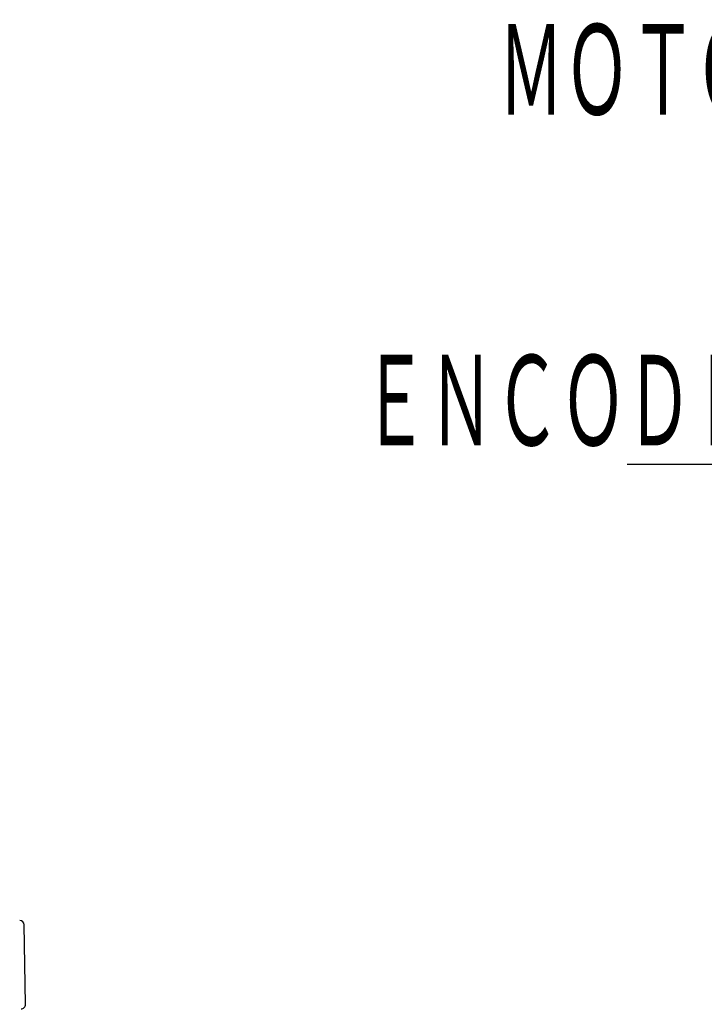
# Model space of a CAD drawing. Header units: millimetres. Extents: x 0 to 840, y 0 to 594.
# Tile 52 of 139: x 226 to 273, y 339 to 406. Entities that reach past the tile are written whole.
import ezdxf

# ---------------------------------------------------------------- set-up
doc = ezdxf.new("R2010")
doc.units = ezdxf.units.MM
doc.header["$LTSCALE"] = 0.36378
doc.layers.add('NoLayerName_001', color=7, linetype='Continuous')
doc.styles.get("Standard").update_dxf_attribs({"font": 'txt', "bigfont": 'extfont2'})
doc.dimstyles.get("Standard").update_dxf_attribs({"dimtxt": 2.5, "dimasz": 2.5, "dimexe": 1, "dimexo": 1, "dimtad": 1, "dimdec": 3, "dimzin": 0, "dimdsep": 46, "dimtxsty": 'Standard', "dimcen": 2.5, "dimadec": 3, "dimazin": 0, "dimtfac": 0.75, "dimtdec": 3, "dimtmove": 0, "dimatfit": 3, "dimfxl": 1, "dimarcsym": 0})

msp = doc.modelspace()

# ---------------------------------------------------------------- linework, layer by layer
at = {"layer": 'NoLayerName_001', "color": 7, "linetype": 'Continuous', "lineweight": 25}
msp.add_line((226.8683, 339.2243), (226.7741, 344.6243), dxfattribs=at)
for centre, start, end in [((226.4741, 344.619), 1, 90), ((226.5684, 339.219), 270, 1)]:
    msp.add_arc(centre, 0.3, start, end, dxfattribs=at)

# ---------------------------------------------------------------- texts
at = {"layer": 'NoLayerName_001', "color": 3, "linetype": 'Continuous', "lineweight": 13, "char_height": 7, "attachment_point": 9, "line_spacing_factor": 0.771429}
for s, insert in [('\\A1;\\W0.5833;ＭＯＴＯＲ\u3000ＣＯＮＮＥＣＴＯＲ', (326.4193, 399.1022)), ('\\A1;\\W0.5833;ＥＮＣＯＤＥＲ\u3000ＣＯＮＮＥＣＴＯＲ', (326.1549, 376.5853))]:
    msp.add_mtext(s, dxfattribs=dict(at, insert=insert))

# ---------------------------------------------------------------- leaders
at = {"layer": 'NoLayerName_001', "color": 3, "linetype": 'Continuous', "lineweight": 13, "annotation_type": 0, "has_hookline": 1, "hookline_direction": 1, "text_width": 58.33}
msp.add_leader([(347.0971, 363.119), (329.7799, 375.9603), (326.7799, 375.9603)], dimstyle='Standard', override={"dimtxt": 7, "dimasz": 3, "dimldrblk": 'OPEN30'}, dxfattribs=at)

doc.saveas('drawing.dxf')
